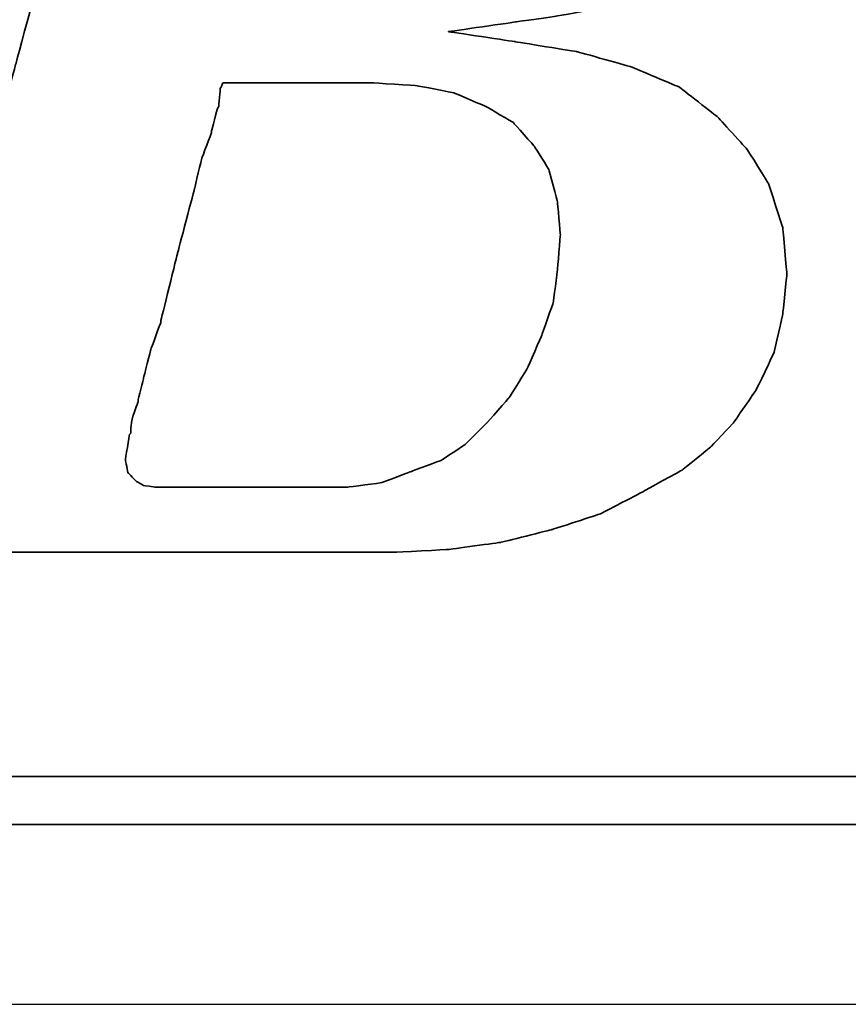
# Model space of a CAD drawing. Header units: millimetres. Extents: x 745 to 1024, y 329 to 423.
# Tile 28 of 56: x 948.934 to 949.542, y 354.535 to 355.257. Entities that reach past the tile are written whole.
import ezdxf

# ---------------------------------------------------------------- set-up
doc = ezdxf.new("R2010")
doc.units = ezdxf.units.MM
doc.header["$LTSCALE"] = 0.15
for name, color, linetype in [('DIM', 4, 'CONTINUOUS'), ('layer 1', 7, 'CONTINUOUS'), ('OUT', 3, 'CONTINUOUS')]:
    doc.layers.add(name, color=color, linetype=linetype)

# ---------------------------------------------------------------- blocks, each defined once
blk = doc.blocks.new('TBI MOTION logo(完整正式版)')
at = {"layer": 'layer 1', "color": 22, "lineweight": 35}
for points, knots in [([(-64.65375, -6.86375), (-64.65375, -6.86375), (-64.84375, -7.29625), (-64.84375, -7.29625), (-64.84375, -7.29625), (-64.84375, -7.29625), (-64.86875, -7.34375), (-64.86875, -7.34375), (-64.86875, -7.34375), (-64.86875, -7.34375), (-64.86875, -7.36875), (-64.86875, -7.36875), (-64.86875, -7.36875), (-64.86875, -7.36875), (-65.15375, -7.65375), (-65.15375, -7.65375), (-65.15375, -7.65375), (-65.15375, -7.65375), (-65.17875, -7.65375), (-65.17875, -7.65375), (-65.17875, -7.65375), (-65.17875, -7.65375), (-65.20375, -7.67875), (-65.20375, -7.67875), (-65.20375, -7.67875), (-65.20375, -7.67875), (-65.58875, -7.87125), (-65.58875, -7.87125), (-65.58875, -7.87125), (-65.58875, -7.87125), (-65.63375, -7.87125), (-65.63375, -7.87125), (-65.63375, -7.87125), (-65.63375, -7.87125), (-65.65875, -7.89375), (-65.65875, -7.89375), (-65.65875, -7.89375), (-65.65875, -7.89375), (-66.09375, -7.94375), (-66.09375, -7.94375), (-66.09375, -7.94375), (-66.09375, -7.94375), (-66.11375, -7.94375), (-66.11375, -7.94375), (-66.11375, -7.94375), (-66.11375, -7.94375), (-66.16375, -7.94375), (-66.16375, -7.94375), (-66.16375, -7.94375), (-66.16375, -7.94375), (-66.30875, -7.94375), (-66.30875, -7.94375), (-66.30875, -7.94375), (-66.30875, -7.94375), (-66.69375, -7.94375), (-66.69375, -7.94375), (-66.69375, -7.94375), (-66.69375, -7.94375), (-67.07375, -7.94375), (-67.07375, -7.94375), (-67.07375, -7.94375), (-67.07375, -7.94375), (-67.12375, -7.94375), (-67.12375, -7.94375), (-67.12375, -7.94375), (-67.12375, -7.94375), (-67.12375, -7.96625), (-67.12375, -7.96625), (-67.12375, -7.96625), (-67.12375, -7.96625), (-67.14875, -7.99125), (-67.14875, -7.99125), (-67.14875, -7.99125), (-67.14875, -7.99125), (-67.24375, -8.34875), (-67.24375, -8.34875), (-67.24375, -8.34875), (-67.24375, -8.34875), (-67.31375, -8.68625), (-67.31375, -8.68625), (-67.31375, -8.68625), (-67.31375, -8.68625), (-67.26875, -8.68625), (-67.26875, -8.68625), (-67.26875, -8.68625), (-67.26875, -8.68625), (-67.07375, -8.68625), (-67.07375, -8.68625), (-67.07375, -8.68625), (-67.07375, -8.68625), (-66.54875, -8.68625), (-66.54875, -8.68625), (-66.54875, -8.68625), (-66.54875, -8.68625), (-65.82625, -8.68625), (-65.82625, -8.68625), (-65.82625, -8.68625), (-65.82625, -8.68625), (-65.01375, -8.68625), (-65.01375, -8.68625), (-65.01375, -8.68625), (-65.01375, -8.68625), (-64.05375, -8.68625), (-64.05375, -8.68625), (-64.05375, -8.68625), (-64.05375, -8.68625), (-62.08375, -8.68625), (-62.08375, -8.68625), (-62.08375, -8.68625), (-62.08375, -8.68625), (-60.06875, -8.68625), (-60.06875, -8.68625), (-60.06875, -8.68625), (-60.06875, -8.68625), (-59.10875, -8.68625), (-59.10875, -8.68625), (-59.10875, -8.68625), (-59.10875, -8.68625), (-58.29375, -8.68625), (-58.29375, -8.68625), (-58.29375, -8.68625), (-58.29375, -8.68625), (-57.57375, -8.68625), (-57.57375, -8.68625), (-57.57375, -8.68625), (-57.57375, -8.68625), (-57.04875, -8.68625), (-57.04875, -8.68625), (-57.04875, -8.68625), (-57.04875, -8.68625), (-56.85375, -8.68625), (-56.85375, -8.68625), (-56.85375, -8.68625), (-56.85375, -8.68625), (-56.70875, -8.68625), (-56.70875, -8.68625), (-56.70875, -8.68625), (-56.70875, -8.68625), (-56.61375, -8.68625), (-56.61375, -8.68625), (-56.61375, -8.68625), (-56.61375, -8.68625), (-56.56875, -8.68625), (-56.56875, -8.68625), (-56.56875, -8.68625), (-56.56875, -8.68625), (-55.65375, -8.63875), (-55.65375, -8.63875), (-55.65375, -8.63875), (-55.65375, -8.63875), (-54.76875, -8.51875), (-54.76875, -8.51875), (-54.76875, -8.51875), (-54.76875, -8.51875), (-53.90375, -8.30375), (-53.90375, -8.30375), (-53.90375, -8.30375), (-53.90375, -8.30375), (-53.08875, -8.03875), (-53.08875, -8.03875), (-53.08875, -8.03875), (-53.08875, -8.03875), (-52.34375, -7.65375), (-52.34375, -7.65375), (-52.34375, -7.65375), (-52.34375, -7.65375), (-51.69875, -7.29625), (-51.69875, -7.29625), (-51.69875, -7.29625), (-51.69875, -7.29625), (-51.21875, -6.91125), (-51.21875, -6.91125), (-51.21875, -6.91125), (-51.21875, -6.91125), (-50.83375, -6.50375), (-50.83375, -6.50375), (-50.83375, -6.50375), (-50.83375, -6.50375), (-50.44875, -5.94875), (-50.44875, -5.94875), (-50.44875, -5.94875), (-50.44875, -5.94875), (-50.13875, -5.30375), (-50.13875, -5.30375), (-50.13875, -5.30375), (-50.13875, -5.30375), (-49.99375, -4.65375), (-49.99375, -4.65375), (-49.99375, -4.65375), (-49.99375, -4.65375), (-49.92375, -3.98375), (-49.92375, -3.98375), (-49.92375, -3.98375), (-49.92375, -3.98375), (-49.99375, -3.19374), (-49.99375, -3.19374), (-49.99375, -3.19374), (-49.99375, -3.19374), (-50.23374, -2.44874), (-50.23374, -2.44874), (-50.23374, -2.44874), (-50.23374, -2.44874), (-50.59375, -1.87374), (-50.59375, -1.87374), (-50.59375, -1.87374), (-50.59375, -1.87374), (-51.09875, -1.31874), (-51.09875, -1.31874), (-51.09875, -1.31874), (-51.09875, -1.31874), (-51.74375, -0.81875), (-51.74375, -0.81875), (-51.74375, -0.81875), (-51.74375, -0.81875), (-52.53875, -0.48125), (-52.53875, -0.48125), (-52.53875, -0.48125), (-52.53875, -0.48125), (-53.47375, -0.21875), (-53.47375, -0.21875), (-53.47375, -0.21875), (-53.47375, -0.21875), (-54.52875, -0.04874), (-54.52875, -0.04874), (-54.52875, -0.04874), (-54.52875, -0.04874), (-55.65375, 0.12125), (-55.65375, 0.12125), (-55.65375, 0.12125), (-55.65375, 0.12125), (-54.50375, 0.28624), (-54.50375, 0.28624), (-54.50375, 0.28624), (-54.50375, 0.28624), (-53.83375, 0.38124), (-53.83375, 0.38124), (-53.83375, 0.38124), (-53.83375, 0.38124), (-53.18375, 0.50125), (-53.18375, 0.50125), (-53.18375, 0.50125), (-53.18375, 0.50125), (-52.55875, 0.66874), (-52.55875, 0.66874), (-52.55875, 0.66874), (-52.55875, 0.66874), (-52.03375, 0.86124), (-52.03375, 0.86124), (-52.03375, 0.86124), (-52.03375, 0.86124), (-51.50374, 1.03124), (-51.50374, 1.03124), (-51.50374, 1.03124), (-51.50374, 1.03124), (-51.09875, 1.27125), (-51.09875, 1.27125), (-51.09875, 1.27125), (-51.09875, 1.27125), (-50.71375, 1.48624), (-50.71375, 1.48624), (-50.71375, 1.48624), (-50.71375, 1.48624), (-50.37625, 1.77625), (-50.37625, 1.77625), (-50.37625, 1.77625), (-50.37625, 1.77625), (-49.82375, 2.37625), (-49.82375, 2.37625), (-49.82375, 2.37625), (-49.82375, 2.37625), (-49.41875, 2.99625), (-49.41875, 2.99625), (-49.41875, 2.99625), (-49.41875, 2.99625), (-49.22375, 3.76625), (-49.22375, 3.76625), (-49.22375, 3.76625), (-49.22375, 3.76625), (-49.15375, 4.50874), (-49.15375, 4.50874), (-49.15375, 4.50874), (-49.15375, 4.50874), (-49.20375, 5.25125), (-49.20375, 5.25125), (-49.20375, 5.25125), (-49.20375, 5.25125), (-49.41875, 5.92625), (-49.41875, 5.92625), (-49.41875, 5.92625), (-49.41875, 5.92625), (-49.77875, 6.47625), (-49.77875, 6.47625), (-49.77875, 6.47625), (-49.77875, 6.47625), (-50.33125, 7.02624), (-50.33125, 7.02624), (-50.33125, 7.02624), (-50.33125, 7.02624), (-51.00125, 7.43625), (-51.00125, 7.43625), (-51.00125, 7.43625), (-51.00125, 7.43625), (-51.79375, 7.72625), (-51.79375, 7.72625), (-51.79375, 7.72625), (-51.79375, 7.72625), (-52.72875, 7.89124), (-52.72875, 7.89124), (-52.72875, 7.89124), (-52.72875, 7.89124), (-53.83375, 7.98625), (-53.83375, 7.98625), (-53.83375, 7.98625), (-53.83375, 7.98625), (-53.92875, 7.98625), (-53.92875, 7.98625), (-53.92875, 7.98625), (-53.92875, 7.98625), (-54.26375, 7.98625), (-54.26375, 7.98625), (-54.26375, 7.98625), (-54.26375, 7.98625), (-54.74375, 7.98625), (-54.74375, 7.98625), (-54.74375, 7.98625), (-54.74375, 7.98625), (-55.36875, 7.98625), (-55.36875, 7.98625), (-55.36875, 7.98625), (-55.36875, 7.98625), (-56.13375, 7.98625), (-56.13375, 7.98625), (-56.13375, 7.98625), (-56.13375, 7.98625), (-56.94875, 7.98625), (-56.94875, 7.98625), (-56.94875, 7.98625), (-56.94875, 7.98625), (-58.77625, 7.98625), (-58.77625, 7.98625), (-58.77625, 7.98625), (-58.77625, 7.98625), (-60.59875, 7.98625), (-60.59875, 7.98625), (-60.59875, 7.98625), (-60.59875, 7.98625), (-61.41375, 7.98625), (-61.41375, 7.98625), (-61.41375, 7.98625), (-61.41375, 7.98625), (-62.17875, 7.98625), (-62.17875, 7.98625), (-62.17875, 7.98625), (-62.17875, 7.98625), (-62.80375, 7.98625), (-62.80375, 7.98625), (-62.80375, 7.98625), (-62.80375, 7.98625), (-63.30625, 7.98625), (-63.30625, 7.98625), (-63.30625, 7.98625), (-63.30625, 7.98625), (-63.57375, 7.98625), (-63.57375, 7.98625), (-63.57375, 7.98625), (-63.57375, 7.98625), (-63.57375, 7.96375), (-63.57375, 7.96375), (-63.57375, 7.96375), (-63.57375, 7.96375), (-63.59875, 7.94125), (-63.59875, 7.94125), (-63.59875, 7.94125), (-63.59875, 7.94125), (-63.69375, 7.55625), (-63.69375, 7.55625), (-63.69375, 7.55625), (-63.69375, 7.55625), (-63.76375, 7.24624), (-63.76375, 7.24624), (-63.76375, 7.24624), (-63.76375, 7.24624), (-63.23875, 7.24624), (-63.23875, 7.24624), (-63.23875, 7.24624), (-63.23875, 7.24624), (-62.75875, 7.24624), (-62.75875, 7.24624), (-62.75875, 7.24624), (-62.75875, 7.24624), (-62.61125, 7.24624), (-62.61125, 7.24624), (-62.61125, 7.24624), (-62.61125, 7.24624), (-62.56625, 7.24624), (-62.56625, 7.24624), (-62.56625, 7.24624), (-62.56625, 7.24624), (-62.22875, 7.24624), (-62.22875, 7.24624), (-62.22875, 7.24624), (-62.22875, 7.24624), (-62.20375, 7.24624), (-62.20375, 7.24624), (-62.20375, 7.24624), (-62.20375, 7.24624), (-62.17875, 7.21875), (-62.17875, 7.21875), (-62.17875, 7.21875), (-62.17875, 7.21875), (-61.96375, 7.17125), (-61.96375, 7.17125), (-61.96375, 7.17125), (-61.96375, 7.17125), (-61.72375, 7.12624), (-61.72375, 7.12624), (-61.72375, 7.12624), (-61.72375, 7.12624), (-61.70375, 7.12624), (-61.70375, 7.12624), (-61.70375, 7.12624), (-61.70375, 7.12624), (-61.55875, 7.07624), (-61.55875, 7.07624), (-61.55875, 7.07624), (-61.55875, 7.07624), (-61.50875, 7.07624), (-61.50875, 7.07624), (-61.50875, 7.07624), (-61.50875, 7.07624), (-61.48375, 7.02624), (-61.48375, 7.02624), (-61.48375, 7.02624), (-61.48375, 7.02624), (-61.31875, 6.83375), (-61.31875, 6.83375), (-61.31875, 6.83375), (-61.31875, 6.83375), (-61.29375, 6.81125), (-61.29375, 6.81125), (-61.29375, 6.81125), (-61.29375, 6.81125), (-61.29375, 6.78625), (-61.29375, 6.78625), (-61.29375, 6.78625), (-61.29375, 6.78625), (-61.19875, 6.50124), (-61.19875, 6.50124), (-61.19875, 6.50124), (-61.19875, 6.50124), (-61.17375, 6.45124), (-61.17375, 6.45124), (-61.17375, 6.45124), (-61.17375, 6.45124), (-61.19875, 6.40625), (-61.19875, 6.40625), (-61.19875, 6.40625), (-61.19875, 6.40625), (-61.26875, 5.99624), (-61.26875, 5.99624), (-61.26875, 5.99624), (-61.26875, 5.99624), (-61.26875, 5.85125), (-61.26875, 5.85125), (-61.26875, 5.85125), (-61.26875, 5.85125), (-61.26875, 5.82625), (-61.26875, 5.82625), (-61.26875, 5.82625), (-61.26875, 5.82625), (-61.29375, 5.80625), (-61.29375, 5.80625), (-61.29375, 5.80625), (-61.29375, 5.80625), (-61.34125, 5.66125), (-61.34125, 5.66125), (-61.34125, 5.66125), (-61.34125, 5.66125), (-61.41375, 5.44625), (-61.41375, 5.44625), (-61.41375, 5.44625), (-61.41375, 5.44625), (-61.48375, 5.15625), (-61.48375, 5.15625), (-61.48375, 5.15625), (-61.48375, 5.15625), (-61.58375, 4.82124), (-61.58375, 4.82124), (-61.58375, 4.82124), (-61.58375, 4.82124), (-61.79875, 4.00375), (-61.79875, 4.00375), (-61.79875, 4.00375), (-61.79875, 4.00375), (-62.05875, 2.99625), (-62.05875, 2.99625), (-62.05875, 2.99625), (-62.05875, 2.99625), (-62.34875, 1.91625), (-62.34875, 1.91625), (-62.34875, 1.91625), (-62.34875, 1.91625), (-62.97375, -0.41124), (-62.97375, -0.41124), (-62.97375, -0.41124), (-62.97375, -0.41124), (-63.59875, -2.75875), (-63.59875, -2.75875), (-63.59875, -2.75875), (-63.59875, -2.75875), (-63.88375, -3.86374), (-63.88375, -3.86374), (-63.88375, -3.86374), (-63.88375, -3.86374), (-64.14875, -4.82374), (-64.14875, -4.82374), (-64.14875, -4.82374), (-64.14875, -4.82374), (-64.36375, -5.64125), (-64.36375, -5.64125), (-64.36375, -5.64125), (-64.36375, -5.64125), (-64.43625, -5.97625), (-64.43625, -5.97625), (-64.43625, -5.97625), (-64.43625, -5.97625), (-64.50875, -6.28625), (-64.50875, -6.28625), (-64.50875, -6.28625), (-64.50875, -6.28625), (-64.50875, -6.30875), (-64.50875, -6.30875), (-64.50875, -6.30875), (-64.50875, -6.30875), (-64.57875, -6.50375), (-64.57875, -6.50375), (-64.57875, -6.50375), (-64.57875, -6.50375), (-64.62875, -6.69625), (-64.62875, -6.69625), (-64.62875, -6.69625), (-64.62875, -6.69625), (-64.62875, -6.76875), (-64.62875, -6.76875), (-64.62875, -6.76875), (-64.62875, -6.76875), (-64.62875, -6.81375), (-64.62875, -6.81375), (-64.62875, -6.81375), (-64.62875, -6.81375), (-64.62875, -6.83875), (-64.62875, -6.83875), (-64.62875, -6.83875), (-64.62875, -6.83875), (-64.65375, -6.86375), (-64.65375, -6.86375)], [0, 0, 0, 0, 0.00719424, 0.00719424, 0.00719424, 0.00719425, 0.01438849, 0.01438849, 0.01438849, 0.0143885, 0.02158273, 0.02158273, 0.02158273, 0.02158274, 0.02877698, 0.02877698, 0.02877698, 0.02877699, 0.03597122, 0.03597122, 0.03597122, 0.03597123, 0.04316547, 0.04316547, 0.04316547, 0.04316548, 0.05035971, 0.05035971, 0.05035971, 0.05035972, 0.05755396, 0.05755396, 0.05755396, 0.05755397, 0.0647482, 0.0647482, 0.0647482, 0.06474821, 0.07194245, 0.07194245, 0.07194245, 0.07194246, 0.07913669, 0.07913669, 0.07913669, 0.0791367, 0.08633094, 0.08633094, 0.08633094, 0.08633095, 0.09352518, 0.09352518, 0.09352518, 0.09352519, 0.10071942, 0.10071942, 0.10071942, 0.10071943, 0.10791367, 0.10791367, 0.10791367, 0.10791368, 0.11510791, 0.11510791, 0.11510791, 0.11510792, 0.12230216, 0.12230216, 0.12230216, 0.12230217, 0.1294964, 0.1294964, 0.1294964, 0.12949641, 0.13669065, 0.13669065, 0.13669065, 0.13669066, 0.14388489, 0.14388489, 0.14388489, 0.1438849, 0.15107914, 0.15107914, 0.15107914, 0.15107915, 0.15827338, 0.15827338, 0.15827338, 0.15827339, 0.16546763, 0.16546763, 0.16546763, 0.16546764, 0.17266187, 0.17266187, 0.17266187, 0.17266188, 0.17985612, 0.17985612, 0.17985612, 0.17985613, 0.18705036, 0.18705036, 0.18705036, 0.18705037, 0.1942446, 0.1942446, 0.1942446, 0.19424461, 0.20143885, 0.20143885, 0.20143885, 0.20143886, 0.20863309, 0.20863309, 0.20863309, 0.2086331, 0.21582734, 0.21582734, 0.21582734, 0.21582735, 0.22302158, 0.22302158, 0.22302158, 0.22302159, 0.23021583, 0.23021583, 0.23021583, 0.23021584, 0.23741007, 0.23741007, 0.23741007, 0.23741008, 0.24460432, 0.24460432, 0.24460432, 0.24460433, 0.25179856, 0.25179856, 0.25179856, 0.25179857, 0.25899281, 0.25899281, 0.25899281, 0.25899282, 0.26618705, 0.26618705, 0.26618705, 0.26618706, 0.27338129, 0.27338129, 0.27338129, 0.2733813, 0.28057554, 0.28057554, 0.28057554, 0.28057555, 0.28776978, 0.28776978, 0.28776978, 0.28776979, 0.29496403, 0.29496403, 0.29496403, 0.29496404, 0.30215827, 0.30215827, 0.30215827, 0.30215828, 0.30935252, 0.30935252, 0.30935252, 0.30935253, 0.31654676, 0.31654676, 0.31654676, 0.31654677, 0.32374101, 0.32374101, 0.32374101, 0.32374102, 0.33093525, 0.33093525, 0.33093525, 0.33093526, 0.3381295, 0.3381295, 0.3381295, 0.33812951, 0.34532374, 0.34532374, 0.34532374, 0.34532375, 0.35251799, 0.35251799, 0.35251799, 0.352518, 0.35971223, 0.35971223, 0.35971223, 0.35971224, 0.36690647, 0.36690647, 0.36690647, 0.36690648, 0.37410072, 0.37410072, 0.37410072, 0.37410073, 0.38129496, 0.38129496, 0.38129496, 0.38129497, 0.38848921, 0.38848921, 0.38848921, 0.38848922, 0.39568345, 0.39568345, 0.39568345, 0.39568346, 0.4028777, 0.4028777, 0.4028777, 0.40287771, 0.41007194, 0.41007194, 0.41007194, 0.41007195, 0.41726619, 0.41726619, 0.41726619, 0.4172662, 0.42446043, 0.42446043, 0.42446043, 0.42446044, 0.43165468, 0.43165468, 0.43165468, 0.43165469, 0.43884892, 0.43884892, 0.43884892, 0.43884893, 0.44604317, 0.44604317, 0.44604317, 0.44604318, 0.45323741, 0.45323741, 0.45323741, 0.45323742, 0.46043165, 0.46043165, 0.46043165, 0.46043166, 0.4676259, 0.4676259, 0.4676259, 0.46762591, 0.47482014, 0.47482014, 0.47482014, 0.47482015, 0.48201439, 0.48201439, 0.48201439, 0.4820144, 0.48920863, 0.48920863, 0.48920863, 0.48920864, 0.49640288, 0.49640288, 0.49640288, 0.49640289, 0.50359712, 0.50359712, 0.50359712, 0.50359713, 0.51079137, 0.51079137, 0.51079137, 0.51079138, 0.51798561, 0.51798561, 0.51798561, 0.51798562, 0.52517986, 0.52517986, 0.52517986, 0.52517987, 0.5323741, 0.5323741, 0.5323741, 0.53237411, 0.53956835, 0.53956835, 0.53956835, 0.53956836, 0.54676259, 0.54676259, 0.54676259, 0.5467626, 0.55395683, 0.55395683, 0.55395683, 0.55395684, 0.56115108, 0.56115108, 0.56115108, 0.56115109, 0.56834532, 0.56834532, 0.56834532, 0.56834533, 0.57553957, 0.57553957, 0.57553957, 0.57553958, 0.58273381, 0.58273381, 0.58273381, 0.58273382, 0.58992806, 0.58992806, 0.58992806, 0.58992807, 0.5971223, 0.5971223, 0.5971223, 0.59712231, 0.60431655, 0.60431655, 0.60431655, 0.60431656, 0.61151079, 0.61151079, 0.61151079, 0.6115108, 0.61870504, 0.61870504, 0.61870504, 0.61870505, 0.62589928, 0.62589928, 0.62589928, 0.62589929, 0.63309353, 0.63309353, 0.63309353, 0.63309354, 0.64028777, 0.64028777, 0.64028777, 0.64028778, 0.64748201, 0.64748201, 0.64748201, 0.64748202, 0.65467626, 0.65467626, 0.65467626, 0.65467627, 0.6618705, 0.6618705, 0.6618705, 0.66187051, 0.66906475, 0.66906475, 0.66906475, 0.66906476, 0.67625899, 0.67625899, 0.67625899, 0.676259, 0.68345324, 0.68345324, 0.68345324, 0.68345325, 0.69064748, 0.69064748, 0.69064748, 0.69064749, 0.69784173, 0.69784173, 0.69784173, 0.69784174, 0.70503597, 0.70503597, 0.70503597, 0.70503598, 0.71223022, 0.71223022, 0.71223022, 0.71223023, 0.71942446, 0.71942446, 0.71942446, 0.71942447, 0.72661871, 0.72661871, 0.72661871, 0.72661872, 0.73381295, 0.73381295, 0.73381295, 0.73381296, 0.74100719, 0.74100719, 0.74100719, 0.7410072, 0.74820144, 0.74820144, 0.74820144, 0.74820145, 0.75539568, 0.75539568, 0.75539568, 0.75539569, 0.76258993, 0.76258993, 0.76258993, 0.76258994, 0.76978417, 0.76978417, 0.76978417, 0.76978418, 0.77697842, 0.77697842, 0.77697842, 0.77697843, 0.78417266, 0.78417266, 0.78417266, 0.78417267, 0.79136691, 0.79136691, 0.79136691, 0.79136692, 0.79856115, 0.79856115, 0.79856115, 0.79856116, 0.8057554, 0.8057554, 0.8057554, 0.80575541, 0.81294964, 0.81294964, 0.81294964, 0.81294965, 0.82014388, 0.82014388, 0.82014388, 0.82014389, 0.82733813, 0.82733813, 0.82733813, 0.82733814, 0.83453237, 0.83453237, 0.83453237, 0.83453238, 0.84172662, 0.84172662, 0.84172662, 0.84172663, 0.84892086, 0.84892086, 0.84892086, 0.84892087, 0.85611511, 0.85611511, 0.85611511, 0.85611512, 0.86330935, 0.86330935, 0.86330935, 0.86330936, 0.8705036, 0.8705036, 0.8705036, 0.87050361, 0.87769784, 0.87769784, 0.87769784, 0.87769785, 0.88489209, 0.88489209, 0.88489209, 0.8848921, 0.89208633, 0.89208633, 0.89208633, 0.89208634, 0.89928058, 0.89928058, 0.89928058, 0.89928059, 0.90647482, 0.90647482, 0.90647482, 0.90647483, 0.91366906, 0.91366906, 0.91366906, 0.91366907, 0.92086331, 0.92086331, 0.92086331, 0.92086332, 0.92805755, 0.92805755, 0.92805755, 0.92805756, 0.9352518, 0.9352518, 0.9352518, 0.93525181, 0.94244604, 0.94244604, 0.94244604, 0.94244605, 0.94964029, 0.94964029, 0.94964029, 0.9496403, 0.95683453, 0.95683453, 0.95683453, 0.95683454, 0.96402878, 0.96402878, 0.96402878, 0.96402879, 0.97122302, 0.97122302, 0.97122302, 0.97122303, 0.97841727, 0.97841727, 0.97841727, 0.97841728, 0.98561151, 0.98561151, 0.98561151, 0.98561152, 0.99280576, 0.99280576, 0.99280576, 0.99280577, 1, 1, 1, 1]), ([(-61.03125, -6.57375), (-61.03125, -6.57375), (-61.03125, -6.67125), (-61.03125, -6.67125), (-61.03125, -6.67125), (-61.03125, -6.67125), (-61.05375, -6.69625), (-61.05375, -6.69625), (-61.05375, -6.69625), (-61.05375, -6.69625), (-61.12375, -7.12875), (-61.12375, -7.12875), (-61.12375, -7.12875), (-61.12375, -7.12875), (-61.07875, -7.34375), (-61.07875, -7.34375), (-61.07875, -7.34375), (-61.07875, -7.34375), (-60.93375, -7.48875), (-60.93375, -7.48875), (-60.93375, -7.48875), (-60.93375, -7.48875), (-60.81375, -7.55625), (-60.81375, -7.55625), (-60.81375, -7.55625), (-60.81375, -7.55625), (-60.62375, -7.58375), (-60.62375, -7.58375), (-60.62375, -7.58375), (-60.62375, -7.58375), (-60.30875, -7.58375), (-60.30875, -7.58375), (-60.30875, -7.58375), (-60.30875, -7.58375), (-59.97375, -7.58375), (-59.97375, -7.58375), (-59.97375, -7.58375), (-59.97375, -7.58375), (-59.87875, -7.58375), (-59.87875, -7.58375), (-59.87875, -7.58375), (-59.87875, -7.58375), (-59.63625, -7.58375), (-59.63625, -7.58375), (-59.63625, -7.58375), (-59.63625, -7.58375), (-58.96875, -7.58375), (-58.96875, -7.58375), (-58.96875, -7.58375), (-58.96875, -7.58375), (-58.29375, -7.58375), (-58.29375, -7.58375), (-58.29375, -7.58375), (-58.29375, -7.58375), (-58.05375, -7.58375), (-58.05375, -7.58375), (-58.05375, -7.58375), (-58.05375, -7.58375), (-57.98375, -7.58375), (-57.98375, -7.58375), (-57.98375, -7.58375), (-57.98375, -7.58375), (-57.35875, -7.58375), (-57.35875, -7.58375), (-57.35875, -7.58375), (-57.35875, -7.58375), (-56.78375, -7.50875), (-56.78375, -7.50875), (-56.78375, -7.50875), (-56.78375, -7.50875), (-56.27875, -7.31875), (-56.27875, -7.31875), (-56.27875, -7.31875), (-56.27875, -7.31875), (-55.77375, -7.12875), (-55.77375, -7.12875), (-55.77375, -7.12875), (-55.77375, -7.12875), (-55.36875, -6.86375), (-55.36875, -6.86375), (-55.36875, -6.86375), (-55.36875, -6.86375), (-55.00875, -6.50375), (-55.00875, -6.50375), (-55.00875, -6.50375), (-55.00875, -6.50375), (-54.62375, -6.06875), (-54.62375, -6.06875), (-54.62375, -6.06875), (-54.62375, -6.06875), (-54.31375, -5.56875), (-54.31375, -5.56875), (-54.31375, -5.56875), (-54.31375, -5.56875), (-54.07375, -5.01625), (-54.07375, -5.01625), (-54.07375, -5.01625), (-54.07375, -5.01625), (-53.87875, -4.46374), (-53.87875, -4.46374), (-53.87875, -4.46374), (-53.87875, -4.46374), (-53.80875, -3.91375), (-53.80875, -3.91375), (-53.80875, -3.91375), (-53.80875, -3.91375), (-53.75875, -3.31375), (-53.75875, -3.31375), (-53.75875, -3.31375), (-53.75875, -3.31375), (-53.80875, -2.75875), (-53.80875, -2.75875), (-53.80875, -2.75875), (-53.80875, -2.75875), (-53.95375, -2.20875), (-53.95375, -2.20875), (-53.95375, -2.20875), (-53.95375, -2.20875), (-54.19375, -1.82625), (-54.19375, -1.82625), (-54.19375, -1.82625), (-54.19375, -1.82625), (-54.55375, -1.41875), (-54.55375, -1.41875), (-54.55375, -1.41875), (-54.55375, -1.41875), (-55.00875, -1.15125), (-55.00875, -1.15125), (-55.00875, -1.15125), (-55.00875, -1.15125), (-55.56125, -0.91375), (-55.56125, -0.91375), (-55.56125, -0.91375), (-55.56125, -0.91375), (-56.18125, -0.79375), (-56.18125, -0.79375), (-56.18125, -0.79375), (-56.18125, -0.79375), (-56.94875, -0.74374), (-56.94875, -0.74374), (-56.94875, -0.74374), (-56.94875, -0.74374), (-56.99875, -0.74374), (-56.99875, -0.74374), (-56.99875, -0.74374), (-56.99875, -0.74374), (-57.09375, -0.74374), (-57.09375, -0.74374), (-57.09375, -0.74374), (-57.09375, -0.74374), (-57.38375, -0.74374), (-57.38375, -0.74374), (-57.38375, -0.74374), (-57.38375, -0.74374), (-57.76875, -0.74374), (-57.76875, -0.74374), (-57.76875, -0.74374), (-57.76875, -0.74374), (-58.24625, -0.74374), (-58.24625, -0.74374), (-58.24625, -0.74374), (-58.24625, -0.74374), (-58.72875, -0.74374), (-58.72875, -0.74374), (-58.72875, -0.74374), (-58.72875, -0.74374), (-59.20875, -0.74374), (-59.20875, -0.74374), (-59.20875, -0.74374), (-59.20875, -0.74374), (-59.46875, -0.74374), (-59.46875, -0.74374), (-59.46875, -0.74374), (-59.46875, -0.74374), (-59.51625, -0.83875), (-59.51625, -0.83875), (-59.51625, -0.83875), (-59.51625, -0.83875), (-59.54375, -1.15125), (-59.54375, -1.15125), (-59.54375, -1.15125), (-59.54375, -1.15125), (-59.56375, -1.17874), (-59.56375, -1.17874), (-59.56375, -1.17874), (-59.56375, -1.17874), (-59.66375, -1.55875), (-59.66375, -1.55875), (-59.66375, -1.55875), (-59.66375, -1.55875), (-59.66375, -1.58375), (-59.66375, -1.58375), (-59.66375, -1.58375), (-59.66375, -1.58375), (-59.82875, -2.01874), (-59.82875, -2.01874), (-59.82875, -2.01874), (-59.82875, -2.01874), (-59.94875, -2.52125), (-59.94875, -2.52125), (-59.94875, -2.52125), (-59.94875, -2.52125), (-60.23875, -3.62375), (-60.23875, -3.62375), (-60.23875, -3.62375), (-60.23875, -3.62375), (-60.52375, -4.77624), (-60.52375, -4.77624), (-60.52375, -4.77624), (-60.52375, -4.77624), (-60.52375, -4.79874), (-60.52375, -4.79874), (-60.52375, -4.79874), (-60.52375, -4.79874), (-60.69125, -5.25375), (-60.69125, -5.25375), (-60.69125, -5.25375), (-60.69125, -5.25375), (-60.81375, -5.73625), (-60.81375, -5.73625), (-60.81375, -5.73625), (-60.81375, -5.73625), (-60.90875, -6.11875), (-60.90875, -6.11875), (-60.90875, -6.11875), (-60.90875, -6.11875), (-60.90875, -6.14375), (-60.90875, -6.14375), (-60.90875, -6.14375), (-60.90875, -6.14375), (-61.00375, -6.40875), (-61.00375, -6.40875), (-61.00375, -6.40875), (-61.00375, -6.40875), (-61.03125, -6.57375), (-61.03125, -6.57375)], [0, 0, 0, 0, 0.01694915, 0.01694915, 0.01694915, 0.01694916, 0.03389831, 0.03389831, 0.03389831, 0.03389832, 0.05084746, 0.05084746, 0.05084746, 0.05084747, 0.06779661, 0.06779661, 0.06779661, 0.06779662, 0.08474576, 0.08474576, 0.08474576, 0.08474577, 0.10169492, 0.10169492, 0.10169492, 0.10169493, 0.11864407, 0.11864407, 0.11864407, 0.11864408, 0.13559322, 0.13559322, 0.13559322, 0.13559323, 0.15254237, 0.15254237, 0.15254237, 0.15254238, 0.16949153, 0.16949153, 0.16949153, 0.16949154, 0.18644068, 0.18644068, 0.18644068, 0.18644069, 0.20338983, 0.20338983, 0.20338983, 0.20338984, 0.22033898, 0.22033898, 0.22033898, 0.22033899, 0.23728814, 0.23728814, 0.23728814, 0.23728815, 0.25423729, 0.25423729, 0.25423729, 0.2542373, 0.27118644, 0.27118644, 0.27118644, 0.27118645, 0.28813559, 0.28813559, 0.28813559, 0.2881356, 0.30508475, 0.30508475, 0.30508475, 0.30508476, 0.3220339, 0.3220339, 0.3220339, 0.32203391, 0.33898305, 0.33898305, 0.33898305, 0.33898306, 0.3559322, 0.3559322, 0.3559322, 0.35593221, 0.37288136, 0.37288136, 0.37288136, 0.37288137, 0.38983051, 0.38983051, 0.38983051, 0.38983052, 0.40677966, 0.40677966, 0.40677966, 0.40677967, 0.42372881, 0.42372881, 0.42372881, 0.42372882, 0.44067797, 0.44067797, 0.44067797, 0.44067798, 0.45762712, 0.45762712, 0.45762712, 0.45762713, 0.47457627, 0.47457627, 0.47457627, 0.47457628, 0.49152542, 0.49152542, 0.49152542, 0.49152543, 0.50847458, 0.50847458, 0.50847458, 0.50847459, 0.52542373, 0.52542373, 0.52542373, 0.52542374, 0.54237288, 0.54237288, 0.54237288, 0.54237289, 0.55932203, 0.55932203, 0.55932203, 0.55932204, 0.57627119, 0.57627119, 0.57627119, 0.5762712, 0.59322034, 0.59322034, 0.59322034, 0.59322035, 0.61016949, 0.61016949, 0.61016949, 0.6101695, 0.62711864, 0.62711864, 0.62711864, 0.62711865, 0.6440678, 0.6440678, 0.6440678, 0.64406781, 0.66101695, 0.66101695, 0.66101695, 0.66101696, 0.6779661, 0.6779661, 0.6779661, 0.67796611, 0.69491525, 0.69491525, 0.69491525, 0.69491526, 0.71186441, 0.71186441, 0.71186441, 0.71186442, 0.72881356, 0.72881356, 0.72881356, 0.72881357, 0.74576271, 0.74576271, 0.74576271, 0.74576272, 0.76271186, 0.76271186, 0.76271186, 0.76271187, 0.77966102, 0.77966102, 0.77966102, 0.77966103, 0.79661017, 0.79661017, 0.79661017, 0.79661018, 0.81355932, 0.81355932, 0.81355932, 0.81355933, 0.83050847, 0.83050847, 0.83050847, 0.83050848, 0.84745763, 0.84745763, 0.84745763, 0.84745764, 0.86440678, 0.86440678, 0.86440678, 0.86440679, 0.88135593, 0.88135593, 0.88135593, 0.88135594, 0.89830508, 0.89830508, 0.89830508, 0.89830509, 0.91525424, 0.91525424, 0.91525424, 0.91525425, 0.93220339, 0.93220339, 0.93220339, 0.9322034, 0.94915254, 0.94915254, 0.94915254, 0.94915255, 0.96610169, 0.96610169, 0.96610169, 0.9661017, 0.98305085, 0.98305085, 0.98305085, 0.98305086, 1, 1, 1, 1]), ([(75.90875, -9.47875), (75.90875, -9.47875), (75.90875, -12.28625), (75.90875, -12.28625), (75.90875, -12.28625), (75.90875, -12.28625), (75.90875, -12.47875), (75.90875, -12.47875), (75.90875, -12.47875), (75.90875, -12.47875), (75.71625, -12.47875), (75.71625, -12.47875), (75.71625, -12.47875), (75.71625, -12.47875), (-88.32875, -12.47875), (-88.32875, -12.47875), (-88.32875, -12.47875), (-88.32875, -12.47875), (-88.32875, -13.29375), (-88.32875, -13.29375), (-88.32875, -13.29375), (-88.32875, -13.29375), (82.89125, -13.29375), (82.89125, -13.29375), (82.89125, -13.29375), (82.89125, -13.29375), (75.90875, -9.47875), (75.90875, -9.47875)], [0, 0, 0, 0, 0.14285714, 0.14285714, 0.14285714, 0.14285715, 0.28571429, 0.28571429, 0.28571429, 0.2857143, 0.42857143, 0.42857143, 0.42857143, 0.42857144, 0.57142857, 0.57142857, 0.57142857, 0.57142858, 0.71428571, 0.71428571, 0.71428571, 0.71428572, 0.85714286, 0.85714286, 0.85714286, 0.85714287, 1, 1, 1, 1])]:
    blk.add_open_spline(points, degree=3, knots=knots, dxfattribs=at)

msp = doc.modelspace()

# ---------------------------------------------------------------- linework, layer by layer
at = {"layer": 'OUT', "color": 7}
msp.add_line((945.03977, 354.53476), (955.58567, 354.53476), dxfattribs=at)

# ---------------------------------------------------------------- block references
at = {"layer": 'DIM', "color": 7, "xscale": 0.0433753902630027, "yscale": 0.0433753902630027, "zscale": 0.0433753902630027}
msp.add_blockref('TBI MOTION logo(完整正式版)', (951.66274, 355.24323), dxfattribs=at)

doc.saveas('drawing.dxf')
